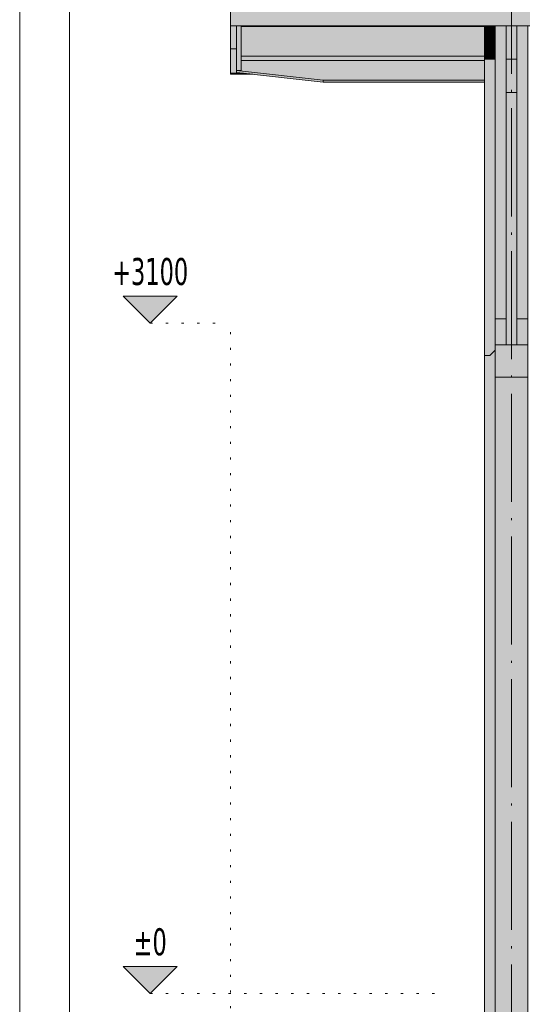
# Model space of a CAD drawing. Header units: millimetres. Extents: x 1567 to 2756, y -116 to 725.
# Tile 63 of 256: x 1567 to 1613, y 350 to 441. Entities that reach past the tile are written whole.
import ezdxf

# ---------------------------------------------------------------- set-up
doc = ezdxf.new("R2010")
doc.units = ezdxf.units.MM
doc.linetypes.add('CADWORK_2', pattern=[1.45, 0.2, -1.25])
doc.linetypes.add('CADWORK_5', pattern=[13.2, 10, -1.5, 0.2, -1.5])
for name, color, linetype in [('Ech.1_1', 7, 'Continuous'), ('Ech.1_100', 7, 'Continuous'), ('Ech.1_50', 7, 'Continuous')]:
    doc.layers.add(name, color=color, linetype=linetype)
doc.styles.add('tahoma-z-r', font='txt', dxfattribs={"width": 0.704918})
doc.dimstyles.new('ISO-25', dxfattribs={"dimtxt": 2.5, "dimasz": 2.5, "dimexe": 1.25, "dimexo": 0.625, "dimtad": 1, "dimtxsty": 'Standard', "dimcen": 2.5, "dimadec": 0, "dimazin": 0, "dimtfac": 1, "dimtmove": 0, "dimatfit": 3, "dimfxl": 1, "dimarcsym": 0})

# ---------------------------------------------------------------- blocks, each defined once
blk = doc.blocks.new('cw-dimension-symbol15')
at = {"linetype": 'Continuous', "lineweight": -2}
blk.add_hatch(color=0, dxfattribs=at).paths.add_polyline_path([(0, 0), (-1, 1), (1, 1)])
at = {"color": 0, "linetype": 'Continuous', "lineweight": -2}
for p, q in [((0, 0), (-1, 1)), ((-1, 1), (1, 1)), ((1, 1), (0, 0))]:
    blk.add_line(p, q, dxfattribs=at)
blk = doc.blocks.new('*D81')
at = {"layer": 'Defpoints', "color": 0}
blk.add_point((1578.795, 350.796), dxfattribs=at)
blk.add_point((1578.795, 350.796), dxfattribs=at)
blk.add_point((1578.795, 350.796), dxfattribs=at)
at = {"layer": 'Ech.1_50', "color": 0, "linetype": 'Continuous', "lineweight": -2}
blk.add_line((1578.795, 350.796), (1578.795, 350.796), dxfattribs=at)
at = {"layer": 'Ech.1_50', "color": 1, "linetype": 'Continuous', "lineweight": 5, "insert": (1578.795, 355.546), "char_height": 2.5, "attachment_point": 5, "style": 'tahoma-z-r'}
blk.add_mtext('±0', dxfattribs=at)
blk = doc.blocks.new('*D82')
at = {"layer": 'Defpoints', "color": 0}
blk.add_point((1578.795, 412.796), dxfattribs=at)
blk.add_point((1578.795, 412.796), dxfattribs=at)
blk.add_point((1578.795, 412.796), dxfattribs=at)
at = {"layer": 'Ech.1_50', "color": 0, "linetype": 'Continuous', "lineweight": -2}
blk.add_line((1578.795, 412.796), (1578.795, 412.796), dxfattribs=at)
at = {"layer": 'Ech.1_50', "color": 7, "linetype": 'Continuous', "lineweight": 5, "insert": (1578.795, 417.546), "char_height": 2.5, "attachment_point": 5, "style": 'tahoma-z-r'}
blk.add_mtext('+3100', dxfattribs=at)

msp = doc.modelspace()

# ---------------------------------------------------------------- hatches: boundary and pattern name
at = {"layer": 'Ech.1_50', "linetype": 'Continuous', "lineweight": 5, "true_color": 0xe6f1fc, "transparency": 33554687}
for points in [[(1586.223, 440.296), (1777.723, 440.296), (1777.723, 481.046), (1586.223, 481.046), (1586.223, 440.296)], [(1586.223, 438.176), (1586.783, 438.176), (1586.783, 440.296), (1586.223, 440.296), (1586.223, 438.176)], [(1587.223, 440.228), (1609.723, 440.228), (1609.723, 440.296), (1587.223, 440.296), (1587.223, 440.228)]]:
    msp.add_hatch(color=7, dxfattribs=at).paths.add_polyline_path(points)
at = {"layer": 'Ech.1_50', "linetype": 'Continuous', "lineweight": 5, "true_color": 0xf7e0b3, "transparency": 33554687}
for points in [[(1586.783, 436.173), (1587.223, 436.173), (1587.223, 440.296), (1586.783, 440.296), (1586.783, 436.173)], [(1594.783, 435.258), (1609.723, 435.258), (1609.723, 437.082), (1587.223, 437.082), (1587.223, 436.17), (1586.783, 436.17), (1594.783, 435.258)], [(1587.223, 436.173), (1586.783, 436.173), (1586.783, 436.17), (1587.223, 436.17), (1587.223, 436.173)], [(1594.783, 435.258), (1586.783, 436.17), (1586.783, 435.989), (1594.783, 435.077), (1594.783, 435.258)], [(1594.783, 435.077), (1609.723, 435.077), (1609.723, 435.258), (1594.783, 435.258), (1594.783, 435.077)]]:
    msp.add_hatch(color=254, dxfattribs=at).paths.add_polyline_path(points)
at = {"layer": 'Ech.1_50', "linetype": 'Continuous', "lineweight": 5, "true_color": 0xe0d1b3, "transparency": 33554687}
for points in [[(1587.223, 437.492), (1609.723, 437.492), (1609.723, 440.228), (1587.223, 440.228), (1587.223, 437.492)], [(1587.223, 437.082), (1609.723, 437.082), (1609.723, 437.492), (1587.223, 437.492), (1587.223, 437.082)]]:
    msp.add_hatch(color=254, dxfattribs=at).paths.add_polyline_path(points)
at = {"layer": 'Ech.1_50', "linetype": 'Continuous', "lineweight": 5, "true_color": 0xeaddd7, "transparency": 33554687}
for points in [[(1609.723, 439.979), (1610.723, 439.979), (1610.723, 440.296), (1609.723, 440.296), (1609.723, 439.979)], [(1610.723, 439.979), (1609.723, 439.979), (1609.723, 439.729), (1610.723, 439.729), (1610.723, 439.979)], [(1609.723, 439.316), (1610.723, 439.316), (1610.723, 439.729), (1609.723, 439.729), (1609.723, 439.316)], [(1610.723, 439.316), (1609.723, 439.316), (1609.723, 439.066), (1610.723, 439.066), (1610.723, 439.316)], [(1609.723, 438.654), (1610.723, 438.654), (1610.723, 439.066), (1609.723, 439.066), (1609.723, 438.654)], [(1610.723, 438.654), (1609.723, 438.654), (1609.723, 438.404), (1610.723, 438.404), (1610.723, 438.654)], [(1609.723, 437.991), (1610.723, 437.991), (1610.723, 438.404), (1609.723, 438.404), (1609.723, 437.991)], [(1610.723, 437.991), (1609.723, 437.991), (1609.723, 437.741), (1610.723, 437.741), (1610.723, 437.991)], [(1609.723, 437.329), (1610.723, 437.329), (1610.723, 437.741), (1609.723, 437.741), (1609.723, 437.329)], [(1609.723, 437.204), (1610.723, 437.204), (1610.723, 437.329), (1609.723, 437.329), (1609.723, 437.204)], [(1609.723, 409.796), (1610.223, 409.796), (1610.723, 410.296), (1610.723, 437.204), (1609.723, 437.204), (1609.723, 409.796)]]:
    msp.add_hatch(color=254, dxfattribs=at).paths.add_polyline_path(points)
at = {"layer": 'Ech.1_50', "linetype": 'Continuous', "lineweight": 5, "true_color": 0xe0c8b3, "transparency": 33554687}
for points in [[(1611.723, 440.296), (1610.723, 440.296), (1610.723, 413.196), (1611.723, 413.196), (1611.723, 440.296)], [(1612.723, 413.196), (1613.723, 413.196), (1613.723, 440.296), (1612.723, 440.296), (1612.723, 413.196)]]:
    msp.add_hatch(color=9, dxfattribs=at).paths.add_polyline_path(points)
at = {"layer": 'Ech.1_50', "linetype": 'Continuous', "lineweight": 5, "true_color": 0xaa8966, "transparency": 33554687}
for points in [[(1612.723, 440.296), (1611.723, 440.296), (1611.723, 437.204), (1612.723, 437.204), (1612.723, 440.296)], [(1612.723, 437.204), (1611.723, 437.204), (1611.723, 434.111), (1612.723, 434.111), (1612.723, 437.204)], [(1611.723, 413.196), (1610.723, 413.196), (1610.723, 410.796), (1611.723, 410.796), (1611.723, 413.196)], [(1613.723, 413.196), (1612.723, 413.196), (1612.723, 410.796), (1613.723, 410.796), (1613.723, 413.196)]]:
    msp.add_hatch(color=45, dxfattribs=at).paths.add_polyline_path(points)
at = {"layer": 'Ech.1_50', "linetype": 'Continuous', "lineweight": 5, "true_color": 0xd7d7ea, "transparency": 33554687}
for points in [[(1586.223, 435.916), (1587.425, 435.916), (1586.783, 435.989), (1586.783, 438.176), (1586.223, 438.176), (1586.223, 435.916)], [(1586.223, 435.816), (1588.303, 435.816), (1587.425, 435.916), (1586.223, 435.916), (1586.223, 435.816)]]:
    msp.add_hatch(color=254, dxfattribs=at).paths.add_polyline_path(points)
at = {"layer": 'Ech.1_50', "linetype": 'Continuous', "lineweight": 5, "true_color": 0xe0d9d1, "transparency": 33554687}
msp.add_hatch(color=254, dxfattribs=at).paths.add_polyline_path([(1612.723, 434.111), (1611.723, 434.111), (1611.723, 410.796), (1612.723, 410.796), (1612.723, 434.111)])
at = {"layer": 'Ech.1_50', "linetype": 'Continuous', "lineweight": 5, "true_color": 0xf3f3f3, "transparency": 33554687}
for points in [[(1610.723, 407.796), (1613.723, 407.796), (1613.723, 410.796), (1610.723, 410.796), (1610.723, 407.796)], [(1609.723, 342.796), (1610.723, 342.796), (1610.723, 410.296), (1610.223, 409.796), (1609.723, 409.796), (1609.723, 342.796)]]:
    msp.add_hatch(color=7, dxfattribs=at).paths.add_polyline_path(points)
at = {"layer": 'Ech.1_50', "linetype": 'Continuous', "lineweight": 5, "true_color": 0xf8f8f8, "transparency": 33554687}
msp.add_hatch(color=7, dxfattribs=at).paths.add_polyline_path([(1613.723, 407.796), (1610.723, 407.796), (1610.723, 342.796), (1613.723, 342.796), (1613.723, 407.796)])

# ---------------------------------------------------------------- linework, layer by layer
at = {"layer": 'Ech.1_1', "color": 7, "linetype": 'Continuous', "lineweight": 5}
msp.add_lwpolyline([(1566.72, -115.512), (2755.72, -115.512), (2755.72, 725.488), (1566.72, 725.488), (1566.72, -115.512)], close=True, dxfattribs=at)
at = {"layer": 'Ech.1_100', "color": 7, "linetype": 'Continuous', "lineweight": 5}
msp.add_lwpolyline([(1835.058, -108.036), (1571.328, -108.036), (1571.328, 719.38), (1835.058, 719.38), (1835.058, 460.881), (2022.291, 460.881), (2022.291, -108.036), (1835.058, -108.036)], close=True, dxfattribs=at)
at = {"layer": 'Ech.1_50', "color": 7, "linetype": 'CADWORK_5', "lineweight": 5}
msp.add_lwpolyline([(1612.223, 330.262), (1612.223, 509.492)], dxfattribs=at)
at = {"layer": 'Ech.1_50', "color": 7, "linetype": 'Continuous', "lineweight": 5}
for points in [[(1586.223, 440.296), (1777.723, 440.296), (1777.723, 481.046), (1586.223, 481.046), (1586.223, 440.296)], [(1586.223, 438.176), (1586.783, 438.176), (1586.783, 440.296), (1586.223, 440.296), (1586.223, 438.176)], [(1586.783, 436.173), (1587.223, 436.173), (1587.223, 440.296), (1586.783, 440.296), (1586.783, 436.173)], [(1587.223, 440.228), (1609.723, 440.228), (1609.723, 440.296), (1587.223, 440.296), (1587.223, 440.228)], [(1587.223, 437.492), (1609.723, 437.492), (1609.723, 440.228), (1587.223, 440.228), (1587.223, 437.492)], [(1609.723, 439.979), (1610.723, 439.979), (1610.723, 440.296), (1609.723, 440.296), (1609.723, 439.979)], [(1610.723, 439.979), (1609.723, 439.979), (1609.723, 439.729), (1610.723, 439.729), (1610.723, 439.979)], [(1611.723, 440.296), (1610.723, 440.296), (1610.723, 413.196), (1611.723, 413.196), (1611.723, 440.296)], [(1612.723, 440.296), (1611.723, 440.296), (1611.723, 437.204), (1612.723, 437.204), (1612.723, 440.296)], [(1612.723, 413.196), (1613.723, 413.196), (1613.723, 440.296), (1612.723, 440.296), (1612.723, 413.196)], [(1609.723, 439.316), (1610.723, 439.316), (1610.723, 439.729), (1609.723, 439.729), (1609.723, 439.316)], [(1610.723, 439.316), (1609.723, 439.316), (1609.723, 439.066), (1610.723, 439.066), (1610.723, 439.316)], [(1609.723, 438.654), (1610.723, 438.654), (1610.723, 439.066), (1609.723, 439.066), (1609.723, 438.654)], [(1586.223, 435.916), (1587.425, 435.916), (1586.783, 435.989), (1586.783, 438.176), (1586.223, 438.176), (1586.223, 435.916)], [(1610.723, 438.654), (1609.723, 438.654), (1609.723, 438.404), (1610.723, 438.404), (1610.723, 438.654)], [(1609.723, 437.991), (1610.723, 437.991), (1610.723, 438.404), (1609.723, 438.404), (1609.723, 437.991)], [(1587.223, 437.082), (1609.723, 437.082), (1609.723, 437.492), (1587.223, 437.492), (1587.223, 437.082)], [(1610.723, 437.991), (1609.723, 437.991), (1609.723, 437.741), (1610.723, 437.741), (1610.723, 437.991)], [(1609.723, 437.329), (1610.723, 437.329), (1610.723, 437.741), (1609.723, 437.741), (1609.723, 437.329)], [(1609.723, 437.204), (1610.723, 437.204), (1610.723, 437.329), (1609.723, 437.329), (1609.723, 437.204)], [(1609.723, 409.796), (1610.223, 409.796), (1610.723, 410.296), (1610.723, 437.204), (1609.723, 437.204), (1609.723, 409.796)], [(1612.723, 437.204), (1611.723, 437.204), (1611.723, 434.111), (1612.723, 434.111), (1612.723, 437.204)], [(1594.783, 435.258), (1609.723, 435.258), (1609.723, 437.082), (1587.223, 437.082), (1587.223, 436.17), (1586.783, 436.17), (1594.783, 435.258)], [(1586.223, 435.816), (1588.303, 435.816), (1587.425, 435.916), (1586.223, 435.916), (1586.223, 435.816)], [(1587.223, 436.173), (1586.783, 436.173), (1586.783, 436.17), (1587.223, 436.17), (1587.223, 436.173)], [(1594.783, 435.258), (1586.783, 436.17), (1586.783, 435.989), (1594.783, 435.077), (1594.783, 435.258)], [(1594.783, 435.077), (1609.723, 435.077), (1609.723, 435.258), (1594.783, 435.258), (1594.783, 435.077)], [(1612.723, 434.111), (1611.723, 434.111), (1611.723, 410.796), (1612.723, 410.796), (1612.723, 434.111)], [(1611.723, 413.196), (1610.723, 413.196), (1610.723, 410.796), (1611.723, 410.796), (1611.723, 413.196)], [(1613.723, 413.196), (1612.723, 413.196), (1612.723, 410.796), (1613.723, 410.796), (1613.723, 413.196)], [(1610.723, 407.796), (1613.723, 407.796), (1613.723, 410.796), (1610.723, 410.796), (1610.723, 407.796)], [(1609.723, 342.796), (1610.723, 342.796), (1610.723, 410.296), (1610.223, 409.796), (1609.723, 409.796), (1609.723, 342.796)], [(1613.723, 407.796), (1610.723, 407.796), (1610.723, 342.796), (1613.723, 342.796), (1613.723, 407.796)]]:
    msp.add_lwpolyline(points, close=True, dxfattribs=at)
at = {"layer": 'Ech.1_50', "color": 9, "linetype": 'CADWORK_2', "lineweight": 5, "elevation": 50}
for points in [[(1578.795, 412.796), (1585.223, 412.796)], [(1586.223, 334.919), (1586.223, 412.796)], [(1578.795, 350.796), (1605.223, 350.796)]]:
    msp.add_lwpolyline(points, dxfattribs=at)

# ---------------------------------------------------------------- block references
at = {"layer": 'Ech.1_50', "color": 7, "lineweight": 5, "xscale": 2.5, "yscale": 2.5, "zscale": 2.5}
msp.add_blockref('cw-dimension-symbol15', (1578.795, 412.796), dxfattribs=at)
at = {"layer": 'Ech.1_50', "color": 1, "lineweight": 5, "xscale": 2.5, "yscale": 2.5, "zscale": 2.5}
msp.add_blockref('cw-dimension-symbol15', (1578.795, 350.796), dxfattribs=at)

# ---------------------------------------------------------------- dimensions: what is measured, and where the dimension line sits
at = {"layer": 'Ech.1_50', "color": 7, "linetype": 'Continuous', "lineweight": 5}
dim = msp.add_ordinate_dim(feature_location=(1578.795, 412.796), offset=(0, 0), dtype=0, origin=(1578.795, 412.796), text='+3100', dimstyle='ISO-25', override={"dimtxt": 2.5, "dimasz": 0.3, "dimexe": 0.6, "dimexo": 0, "dimgap": 0, "dimdec": 0, "dimlfac": 1, "dimtxsty": 'tahoma-z-r', "dimblk": 'cw-dimension-symbol15', "dimclrt": 7, "dimtmove": 2}, dxfattribs=at)
dim.commit()
dim.dimension.update_dxf_attribs({"geometry": '*D82', "text_midpoint": (1578.795, 417.546)})
at = {"layer": 'Ech.1_50', "color": 1, "linetype": 'Continuous', "lineweight": 5}
dim = msp.add_ordinate_dim(feature_location=(1578.795, 350.796), offset=(0, 0), dtype=0, origin=(1578.795, 350.796), text='±0', dimstyle='ISO-25', override={"dimtxt": 2.5, "dimasz": 0.3, "dimexe": 0.6, "dimexo": 0, "dimgap": 0, "dimdec": 0, "dimlfac": 1, "dimtxsty": 'tahoma-z-r', "dimblk": 'cw-dimension-symbol15', "dimclrt": 1, "dimtmove": 2}, dxfattribs=at)
dim.commit()
dim.dimension.update_dxf_attribs({"geometry": '*D81', "text_midpoint": (1578.795, 355.546)})

doc.saveas('drawing.dxf')
